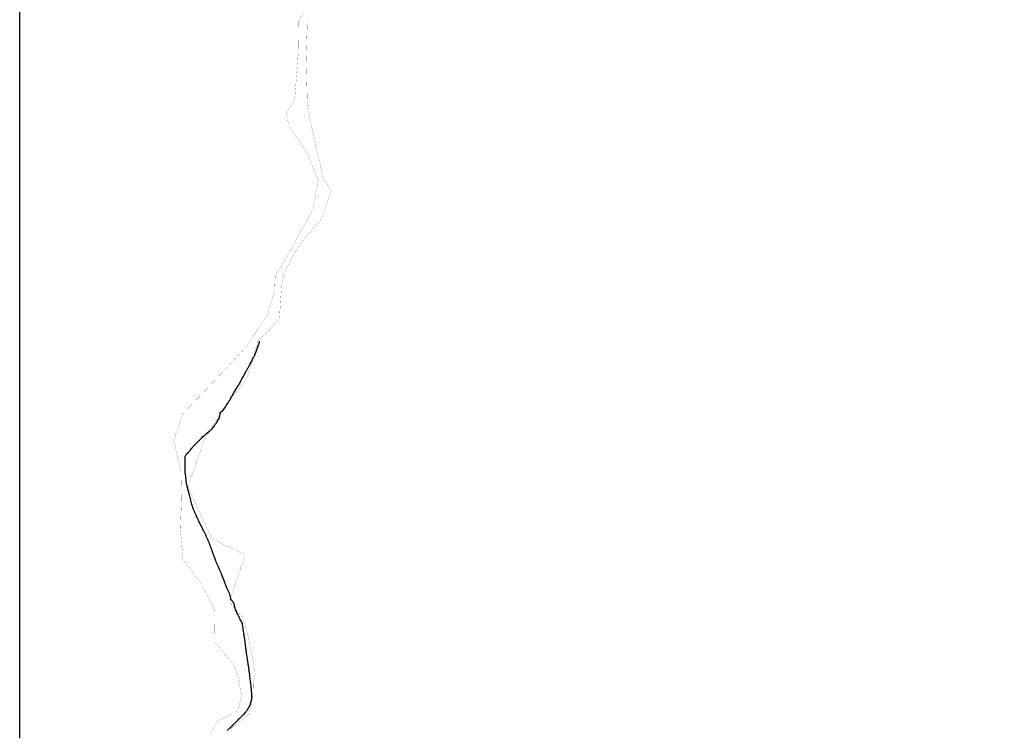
# Model space of a CAD drawing. Header units: millimetres. Extents: x 0 to 796729, y 0 to 9016813.
# Tile 16 of 17: x 768115 to 774199, y 8998703 to 9003092. Entities that reach past the tile are written whole.
import ezdxf

# ---------------------------------------------------------------- set-up
doc = ezdxf.new("R2010")
doc.units = ezdxf.units.MM
doc.layers.add('Faja Marginal', color=190, linetype='Continuous')
doc.layers.add('Leyenda', color=7, linetype='Continuous')
doc.layers.add('RIO', color=7, linetype='Continuous', true_color=0x14c4ff)
picture_1 = doc.add_image_def('image1.ecw', size_in_pixel=(287180, 487828))

msp = doc.modelspace()

# ---------------------------------------------------------------- linework, layer by layer
at = {"layer": 'Faja Marginal', "const_width": 0.8}
for points in [[(769293, 8998683), (769339, 8998761), (769463, 8998824), (769485, 8998913), (769466, 8999031), (769435, 8999113), (769322, 8999247), (769319, 8999447), (769234, 8999611), (769124, 8999761), (769108, 8999943), (769115, 9000132), (769111, 9000306), (769067, 9000492), (769120, 9000655), (769246, 9000786), (769379, 9000925), (769512, 9001069), (769647, 9001273), (769690, 9001418), (769694, 9001514), (769753, 9001605), (769841, 9001765), (769928, 9001924), (769960, 9002103), (769887, 9002276), (769781, 9002430), (769761, 9002515), (769814, 9002598), (769837, 9002891), (769840, 9003086), (769891, 9003176)], [(769893, 9003097), (769885, 9002855), (769892, 9002594), (769899, 9002532), (769912, 9002460), (769945, 9002310), (769992, 9002111), (770039, 9002037), (769982, 9001866), (769857, 9001717), (769804, 9001634), (769751, 9001536), (769733, 9001445), (769720, 9001252), (769656, 9001174), (769590, 9001115), (769566, 9001033), (769543, 9000948), (769510, 9000862), (769364, 9000672), (769252, 9000490), (769155, 9000207), (769302, 8999887), (769507, 8999788), (769411, 8999494), (769495, 8999400), (769524, 8999297), (769561, 8999107), (769570, 8999053), (769558, 8998992), (769556, 8998917), (769534, 8998803), (769430, 8998722), (769359, 8998650)]]:
    msp.add_lwpolyline(points, dxfattribs=at)
at = {"layer": 'Faja Marginal', "color": 190, "lineweight": 13, "const_width": 0.1}
for points in [[(769293, 8998683), (769339, 8998761), (769463, 8998824), (769485, 8998913), (769466, 8999031), (769435, 8999113), (769322, 8999247), (769319, 8999447), (769234, 8999611), (769124, 8999761), (769108, 8999943), (769115, 9000132), (769111, 9000306), (769067, 9000492), (769120, 9000655), (769246, 9000786), (769379, 9000925), (769512, 9001069), (769647, 9001273), (769690, 9001418), (769694, 9001514), (769753, 9001605), (769841, 9001765), (769928, 9001924), (769960, 9002103), (769887, 9002276), (769781, 9002430), (769761, 9002515), (769814, 9002598), (769837, 9002891), (769840, 9003086), (769891, 9003176)], [(769893, 9003097), (769885, 9002855), (769892, 9002594), (769899, 9002532), (769912, 9002460), (769945, 9002310), (769992, 9002111), (770039, 9002037), (769982, 9001866), (769857, 9001717), (769804, 9001634), (769751, 9001536), (769733, 9001445), (769720, 9001252), (769656, 9001174), (769590, 9001115), (769566, 9001033), (769543, 9000948), (769510, 9000862), (769364, 9000672), (769252, 9000490), (769155, 9000207), (769302, 8999887), (769507, 8999788), (769411, 8999494), (769495, 8999400), (769524, 8999297), (769561, 8999107), (769570, 8999053), (769558, 8998992), (769556, 8998917), (769534, 8998803), (769430, 8998722), (769359, 8998650)]]:
    msp.add_lwpolyline(points, dxfattribs=at)
at = {"layer": 'RIO'}
msp.add_polyline3d([(769398.9, 8998702.4, 26.4), (769401.7, 8998705.3, 26.4), (769406.2, 8998709.8, 26.3), (769413.8, 8998717.3, 26.4), (769414, 8998717.5, 26.4), (769414.6, 8998718.1, 26.4), (769414.8, 8998718.3, 26.4), (769421.1, 8998724.5, 26.5), (769421.3, 8998724.7, 26.5), (769424.5, 8998727.9, 26.5), (769429.5, 8998732.7, 26.6), (769430.1, 8998733.3, 26.6), (769430.5, 8998733.7, 26.6), (769435.2, 8998738.2, 26.7), (769436.6, 8998739.6, 26.7), (769438.4, 8998741.5, 27.2), (769438.6, 8998741.6, 27.2), (769446.5, 8998749.4, 27.1), (769450.8, 8998753.7, 27.1), (769451, 8998753.9, 27.1), (769455.9, 8998758.8, 27.2), (769458.6, 8998761.5, 27.2), (769464.5, 8998767.4, 27), (769464.7, 8998767.6, 27), (769465, 8998767.9, 27), (769469.9, 8998772.8, 27), (769475.1, 8998778.1, 27), (769478, 8998780.9, 27), (769481.3, 8998784.2, 27.1), (769481.4, 8998784.3, 27.1), (769482.5, 8998785.3, 27.1), (769483.6, 8998786.5, 27.1), (769491.6, 8998794.4, 27.2), (769491.7, 8998794.6, 27.2), (769492.5, 8998795.3, 27.2), (769500.8, 8998802.8, 27.2), (769501.2, 8998803.3, 27.2), (769507.5, 8998810.2, 27.3), (769510.3, 8998813.9, 27.4), (769510.4, 8998814.1, 27.4), (769514.7, 8998819.8, 27.2), (769516.7, 8998822.6, 27.2), (769516.8, 8998822.7, 27.2), (769517.1, 8998823, 27.2), (769522.2, 8998830, 26.8), (769522.6, 8998830.4, 26.8), (769524, 8998832.9, 26.6), (769524.4, 8998833.6, 26.6), (769528.1, 8998840.2, 26.7), (769529.3, 8998842.2, 26.7), (769530.7, 8998844.9, 26.7), (769532.8, 8998848.6, 26.8), (769533.8, 8998850.4, 26.9), (769536, 8998854.4, 27.5), (769536.1, 8998854.6, 27.5), (769536.3, 8998855.1, 27.5), (769537.9, 8998859, 27.5), (769540.6, 8998865.9, 27.7), (769540.9, 8998866.8, 27.7), (769541.4, 8998868.1, 27.5), (769541.9, 8998869.6, 27.1), (769542.2, 8998870.4, 27.1), (769545.2, 8998879.8, 27.5), (769546.2, 8998884.4, 27.4), (769546.4, 8998885.5, 27.4), (769550.1, 8998901.9, 27.3), (769550.3, 8998903, 27.4), (769550.3, 8998905.5, 27.2), (769550.3, 8998905.9, 27.2), (769550.3, 8998906.3, 27.5), (769550.3, 8998907, 28.8), (769550.3, 8998907.7, 28.2), (769550.3, 8998908.5, 27.3), (769550.3, 8998912, 27.4), (769550.3, 8998929, 27.1), (769550.3, 8998930, 27.1), (769550.2, 8998931.2, 27.1), (769548.1, 8998948.5, 27.1), (769546.9, 8998958.9, 27.2), (769546.8, 8998959.8, 27.2), (769546, 8998966, 27.6), (769546, 8998966.4, 27.6), (769546, 8998966.5, 27.6), (769545.9, 8998966.7, 27.6), (769545.9, 8998967, 27.6), (769545.9, 8998967.1, 27.6), (769545.8, 8998968.4, 27.3), (769545.6, 8998969.6, 27.3), (769544.5, 8998978.7, 27.4), (769543.5, 8998987.4, 27.6), (769543.4, 8998988, 27.5), (769543.4, 8998988.2, 27.5), (769543.1, 8998990.9, 27.5), (769543, 8998991.4, 27.6), (769542.6, 8998994.8, 27.9), (769542.4, 8998996.6, 27.6), (769542.1, 8998999.1, 27.7), (769542, 8999000.4, 27.7), (769541.1, 8999007.7, 27.8), (769540, 8999016.8, 28), (769539.8, 8999018.2, 28), (769538.9, 8999026.2, 28.1), (769538.7, 8999027.9, 28.1), (769537.8, 8999035.4, 28.2), (769537.6, 8999037.2, 28.2), (769536.6, 8999045.6, 28.3), (769536.3, 8999048.1, 28.3), (769535.5, 8999054.7, 28.4), (769535.2, 8999057.2, 28.5), (769535.2, 8999057.7, 28.5), (769535, 8999059, 28.4), (769533.9, 8999065.7, 28.8), (769533.5, 8999068.4, 28.8), (769533.1, 8999070.9, 28.8), (769527.8, 8999105.3, 28.7), (769527.5, 8999107.6, 28.7), (769527.3, 8999109, 28.7), (769527.1, 8999110.3, 28.7), (769523.8, 8999131.5, 28.5), (769523.3, 8999134.7, 28.6), (769523.3, 8999134.7, 28.6), (769521.7, 8999145.3, 28.6), (769516.7, 8999181.9, 28.7), (769516.7, 8999182, 28.7), (769516.7, 8999182.2, 28.8), (769516.7, 8999182.3, 28.8), (769516.6, 8999182.4, 28.7), (769516.1, 8999186.4, 28.4), (769514.7, 8999196.5, 28.6), (769514.7, 8999196.7, 28.6), (769513.6, 8999204.7, 28.5), (769513.3, 8999207, 28.5), (769513.3, 8999207, 28.5), (769512, 8999216.4, 28.6), (769512, 8999216.7, 28.6), (769510.7, 8999226.2, 28.8), (769510.6, 8999226.9, 28.8), (769509.5, 8999235.3, 29), (769508.9, 8999239.3, 28.9), (769508.8, 8999240.2, 29), (769508.5, 8999242.5, 28.9), (769508.1, 8999245.2, 28.8), (769508, 8999246.1, 28.8), (769507.9, 8999246.5, 28.8), (769507.2, 8999252.3, 28.7), (769506.7, 8999255.6, 28.8), (769506.7, 8999255.9, 28.8), (769505.5, 8999264.5, 28.9), (769505.2, 8999266.8, 28.9), (769505.2, 8999266.9, 28.9), (769504, 8999275.7, 29.1), (769504, 8999276, 29.1), (769502.7, 8999285.7, 29), (769502.7, 8999285.9, 29), (769501.4, 8999295.6, 28.9), (769500.1, 8999304.8, 29.1), (769500, 8999305.7, 29.1), (769498.9, 8999313.6, 29.3), (769498.7, 8999314.9, 29.3), (769498.2, 8999317.9, 29.3), (769496.8, 8999326.8, 29.3), (769495.6, 8999334, 29.4), (769495.4, 8999335.4, 29.4), (769494.1, 8999343.2, 29.8), (769493.7, 8999346.1, 29.9), (769492.3, 8999354.8, 30.3), (769491.9, 8999357, 30.7), (769490.9, 8999363.1, 33.4), (769490.6, 8999364.9, 33.7), (769489.2, 8999367.4, 33.9), (769486.2, 8999373, 34.3), (769483.1, 8999378.5, 33.8), (769482, 8999380.6, 33.6), (769475.8, 8999392.3, 32.7), (769473.8, 8999396.2, 32.8), (769471.6, 8999400.3, 32.4), (769470.2, 8999403, 32.3), (769468, 8999408.7, 32.4), (769464.8, 8999417, 32.3), (769463.1, 8999419.1, 32), (769459.3, 8999423.6, 31.4), (769459.1, 8999424.3, 31.5), (769458.8, 8999425.4, 31.6), (769457.5, 8999429.8, 30.7), (769457, 8999431.8, 30.4), (769455.1, 8999435.4, 29.9), (769454.5, 8999436.6, 30), (769454, 8999437.6, 29.9), (769451.3, 8999442.8, 30.8), (769451.2, 8999443, 30.8), (769451.1, 8999443.2, 30.9), (769450.9, 8999443.5, 30.9), (769450.6, 8999444.2, 30.9), (769448.6, 8999448, 30.7), (769444.9, 8999461.1, 31), (769444.5, 8999462.3, 31.2), (769444.1, 8999463.7, 31.3), (769443.6, 8999465.5, 31.3), (769442.9, 8999471.1, 31.2), (769442.3, 8999475.8, 31.2), (769440.1, 8999481.6, 31), (769439.6, 8999482.7, 31), (769439.2, 8999483.8, 30.9), (769438.5, 8999485.6, 31.1), (769434, 8999497, 32.5), (769433.3, 8999497.5, 32.4), (769431, 8999499.3, 31.7), (769425.4, 8999503.8, 31.5), (769424.9, 8999504.2, 31.5), (769423.6, 8999506.8, 31.5), (769422.3, 8999509.5, 31.3), (769421.7, 8999510.7, 31.4), (769421.4, 8999511.2, 31.4), (769420.2, 8999513.8, 31.1), (769418.7, 8999516.7, 31.2), (769415, 8999535.4, 31.7), (769413.2, 8999544.3, 32.2), (769409.1, 8999552.5, 31.6), (769409, 8999552.8, 31.5), (769408.9, 8999553, 31.5), (769404.8, 8999561.3, 30.6), (769402.8, 8999565.5, 30.6), (769401.2, 8999568.7, 31), (769399.6, 8999571.8, 31.2), (769399.6, 8999571.9, 31.3), (769399.5, 8999572.1, 31.5), (769396.6, 8999578, 31.4), (769395.4, 8999581.4, 31.5), (769393.4, 8999586.9, 32.1), (769392.7, 8999588.7, 32.2), (769392.4, 8999589.4, 32.4), (769388.4, 8999600.4, 33.1), (769385.6, 8999608.2, 33.1), (769385, 8999609.9, 33), (769384.7, 8999610.7, 33), (769378.9, 8999626.7, 34.7), (769377.5, 8999630.7, 35), (769377.3, 8999631.2, 35.1), (769377.2, 8999631.5, 35.1), (769377.1, 8999631.8, 35), (769371, 8999646.3, 34.5), (769366.4, 8999657.5, 34.7), (769364, 8999663.4, 34.8), (769361.5, 8999669.2, 34.7), (769356.2, 8999682.2, 34.3), (769353.1, 8999689.5, 33.8), (769352.5, 8999690.9, 33.7), (769349.6, 8999697.5, 33.4), (769348.1, 8999700.8, 34), (769341, 8999716.7, 33.6), (769340.9, 8999716.8, 33.6), (769335.5, 8999729, 34), (769333.8, 8999732.9, 34), (769333.5, 8999733.4, 33.8), (769332.7, 8999735.3, 33.8), (769331.2, 8999738.7, 34.5), (769329.6, 8999742.3, 34.3), (769326.7, 8999750.1, 34.2), (769323, 8999760, 34.5), (769317.7, 8999774.5, 34.3), (769317.4, 8999775.3, 34.8), (769313.9, 8999784.8, 34.7), (769310.8, 8999793.2, 34.1), (769309.4, 8999796.9, 34.1), (769308.2, 8999800, 33.7), (769304, 8999811.3, 33.2), (769299.6, 8999823.4, 33.7), (769297.4, 8999829.4, 34.2), (769296.2, 8999832.6, 35.4), (769294.2, 8999838, 35.4), (769292.1, 8999843.4, 35.3), (769291.6, 8999844.9, 35.5), (769291.5, 8999845.1, 35.4), (769291.4, 8999845.4, 35.4), (769289.5, 8999850.3, 34.5), (769287.8, 8999854.9, 36), (769287.3, 8999856.3, 36.1), (769285, 8999862.2, 35.2), (769283.2, 8999866.8, 35.3), (769282.4, 8999869, 36.4), (769282.3, 8999869.3, 36.5), (769277.2, 8999880.6, 36.1), (769275.4, 8999884.7, 35.4), (769273.7, 8999888.4, 35.3), (769270.1, 8999896.4, 35.6), (769266.6, 8999904.1, 35.9), (769264.2, 8999909.4, 36.7), (769260.1, 8999918.6, 36.1), (769259.3, 8999920.4, 36.9), (769256.3, 8999927.1, 36.9), (769255.4, 8999928.7, 36.9), (769250.6, 8999938, 37), (769247.3, 8999944.1, 36.9), (769241.5, 8999955.3, 37), (769237.4, 8999963.2, 36.5), (769233.8, 8999970.1, 36), (769231.8, 8999973.9, 34), (769230.7, 8999976, 34), (769229.9, 8999977.4, 34), (769228.3, 8999980.5, 35.6), (769227.5, 8999982, 35.9), (769225.3, 8999986.8, 36.8), (769222.8, 8999992.2, 37), (769217, 9000004.5, 37.2), (769215.8, 9000007.1, 37.2), (769213.6, 9000011.7, 37.3), (769212.1, 9000014.9, 37.5), (769209.4, 9000021.1, 37.9), (769204.7, 9000031.5, 38.5), (769203.1, 9000035.2, 38.3), (769197, 9000049, 38.3), (769196.4, 9000050.2, 37.6), (769194.6, 9000054.3, 37.9), (769192.5, 9000059.1, 37.6), (769189.5, 9000067, 37.5), (769186.9, 9000073.7, 37.7), (769184.5, 9000080.1, 37.1), (769183.9, 9000081.7, 37.1), (769182.5, 9000085.5, 38), (769180.5, 9000090.8, 38.1), (769178.1, 9000097.2, 38.1), (769176.3, 9000105.6, 38.5), (769176, 9000106.8, 38.2), (769175.5, 9000109.2, 38.7), (769171.8, 9000126.2, 38.8), (769170.7, 9000131.6, 38.5), (769169.8, 9000134.8, 38.2), (769168.1, 9000141.4, 38.4), (769165.8, 9000149.9, 38.3), (769165, 9000152.8, 38.4), (769164.1, 9000155.9, 37.9), (769163.6, 9000157.8, 37.6), (769161, 9000167.4, 37.2), (769160, 9000171.5, 38.1), (769156.5, 9000184.3, 37.4), (769155.7, 9000187.4, 37.5), (769154.6, 9000191.5, 38.3), (769151.2, 9000203.9, 37.4), (769151.2, 9000204.3, 37.4), (769150.6, 9000207.3, 37.4), (769149.8, 9000211.9, 38.8), (769148.1, 9000222, 37.8), (769146.7, 9000229.8, 37.7), (769146.3, 9000232.2, 38.4), (769144.5, 9000242.6, 38.1), (769143.4, 9000248.7, 37.9), (769142.9, 9000253.4, 37.9), (769141.7, 9000264, 38.2), (769140.9, 9000270.9, 37.8), (769139.5, 9000282.3, 37.3), (769138.6, 9000290.4, 37.2), (769138.4, 9000292, 37.8), (769137.9, 9000296.4, 37.2), (769137.9, 9000301, 36.9), (769137.9, 9000306.7, 37), (769137.9, 9000307.7, 37.1), (769137.9, 9000309.1, 37.1), (769137.9, 9000310.7, 38.1), (769137.8, 9000325.8, 37.7), (769137.8, 9000328.7, 37.8), (769137.8, 9000331.4, 38.4), (769137.8, 9000333.8, 38.5), (769137.7, 9000351.3, 39), (769137.7, 9000352.9, 38), (769137.7, 9000353.2, 38), (769137.7, 9000353.3, 38.1), (769137.7, 9000354.7, 38.8), (769137.9, 9000364.6, 39), (769137.9, 9000366.9, 39.2), (769137.9, 9000368.2, 39.3), (769138, 9000373.9, 39.4), (769138.1, 9000378.7, 39.2), (769138.2, 9000383.9, 38.3), (769138.2, 9000388.8, 38.5), (769138.3, 9000392.3, 38.1), (769138.3, 9000394.4, 37.4), (769138.3, 9000394.7, 37.5), (769142.5, 9000402.9, 39.4), (769143.7, 9000405.4, 39.5), (769146.1, 9000410.3, 39.3), (769151.6, 9000415.8, 39.2), (769153, 9000417.2, 39.2), (769154.9, 9000419.1, 39.1), (769159.3, 9000423.6, 39.4), (769161.8, 9000426.1, 39.2), (769163.9, 9000428.3, 39.3), (769165.9, 9000430.6, 39.2), (769168.6, 9000433.8, 38.9), (769171.9, 9000437.8, 38.7), (769178.3, 9000445.2, 38.9), (769181.8, 9000449.4, 39), (769184.9, 9000453, 39.1), (769192.4, 9000461.9, 39.5), (769194.7, 9000464.6, 39), (769197.1, 9000467.4, 39.7), (769197.9, 9000468.4, 39.7), (769202.8, 9000473.1, 40), (769206.8, 9000477, 39.6), (769209.6, 9000479.7, 39.8), (769213, 9000483, 39.9), (769223.6, 9000493.2, 39.8), (769223.7, 9000493.4, 39.8), (769224.8, 9000494.4, 39.8), (769225.8, 9000495.4, 39.8), (769234, 9000503.5, 39.4), (769239.7, 9000509.1, 39.3), (769240.8, 9000510.2, 38.9), (769245.4, 9000514.8, 39), (769252.7, 9000521.4, 39.3), (769253.8, 9000522.4, 39.3), (769256.6, 9000525, 39.2), (769261, 9000529.1, 39.2), (769264.1, 9000531.9, 39.3), (769270, 9000536.7, 39.7), (769270.4, 9000537, 39.7), (769273.7, 9000539.7, 39.6), (769281.5, 9000546, 39.7), (769281.7, 9000546.2, 39.7), (769284.7, 9000548.7, 39.8), (769288.1, 9000551.7, 39.7), (769291.8, 9000555, 40.1), (769298.5, 9000560.9, 40.7), (769303.3, 9000565.2, 41), (769303.4, 9000565.3, 41), (769303.5, 9000565.4, 41), (769306, 9000568.4, 41.1), (769312.7, 9000576.5, 40.8), (769312.9, 9000576.9, 40.8), (769313.9, 9000578.2, 40.5), (769317.6, 9000583.9, 40.3), (769320.7, 9000588.4, 39.7), (769323, 9000591.9, 39.5), (769323.3, 9000592.4, 39.6), (769325.5, 9000595.7, 40.2), (769330.2, 9000603.1, 40.2), (769339.2, 9000617.1, 39.9), (769340.1, 9000618.5, 40), (769342, 9000621.4, 40.2), (769347.4, 9000629.8, 40.8), (769349, 9000632.2, 41), (769349, 9000632.4, 41), (769349.4, 9000637.1, 40.5), (769349.7, 9000640.1, 39.9), (769350.1, 9000641.7, 39.6), (769350.9, 9000644.5, 39.5), (769351.3, 9000646.4, 39.4), (769352, 9000648.9, 39.5), (769352.4, 9000650.7, 39.7), (769353.1, 9000653.3, 39.8), (769353, 9000656.5, 39.9), (769352.9, 9000659.2, 40.2), (769352.9, 9000659.8, 40.1), (769353.5, 9000662.2, 40.2), (769354.1, 9000664.8, 40.9), (769354.4, 9000666, 41), (769354.5, 9000666.3, 41), (769355.8, 9000668.1, 41.1), (769356, 9000668.4, 41.1), (769359, 9000672.5, 40.6), (769361.8, 9000673.3, 40.4), (769362.3, 9000673.2, 40.4), (769364.3, 9000672.6, 40.3), (769367, 9000673.7, 40), (769368.4, 9000674.3, 40.3), (769370.8, 9000677.9, 40.6), (769371, 9000678.3, 40.8), (769383.8, 9000697.5, 41), (769385.6, 9000700.3, 41.1), (769385.8, 9000700.6, 41), (769389, 9000705.4, 40.9), (769391.7, 9000709.6, 40.8), (769396.5, 9000717.3, 41), (769400.2, 9000723.2, 40.9), (769407.6, 9000735.1, 41), (769412.5, 9000742.8, 40.8), (769416.7, 9000750.3, 40.5), (769418.1, 9000752.7, 40.5), (769426.7, 9000767.8, 40.8), (769427.7, 9000769.6, 40.9), (769427.9, 9000769.9, 40.9), (769427.9, 9000769.9, 40.9), (769437.9, 9000787.5, 41.1), (769437.9, 9000787.6, 41.1), (769438.6, 9000788.7, 41.1), (769440.1, 9000791.2, 41.1), (769447.9, 9000803.8, 41.4), (769448.4, 9000804.6, 41.4), (769448.6, 9000804.8, 41.3), (769448.7, 9000805.1, 41.4), (769456.6, 9000817.7, 41.9), (769458.8, 9000821.3, 42.2), (769459.3, 9000822.1, 41.9), (769460.9, 9000824.6, 41.6), (769464.9, 9000831.1, 41.8), (769466.9, 9000834.3, 42.1), (769469.2, 9000838.5, 42.4), (769469.9, 9000839.8, 41.8), (769470.5, 9000840.9, 41.8), (769478.6, 9000855.7, 42.8), (769480.1, 9000858.4, 42.3), (769482.4, 9000862.6, 42.3), (769488.5, 9000873.8, 41.9), (769495.6, 9000886.7, 42.5), (769497.7, 9000890.4, 42.4), (769507.4, 9000908.2, 42), (769508, 9000909.3, 42), (769509.2, 9000911.5, 41.8), (769517, 9000925.7, 41.8), (769517, 9000925.8, 41.9), (769517.9, 9000927.4, 41.8), (769526.8, 9000943.6, 41.9), (769528, 9000945.8, 41.6), (769528.6, 9000946.9, 41.7), (769536.7, 9000961.6, 42.1), (769537.6, 9000963.3, 42.1), (769542.9, 9000972.9, 42.3), (769545.6, 9000978.2, 42.3), (769547.8, 9000982.6, 42.4), (769548.5, 9000984.1, 42.2), (769554.1, 9000995.2, 41.8), (769554.8, 9000996.6, 42), (769555.9, 9000998.8, 42), (769559.1, 9001005.2, 42), (769563.3, 9001013.6, 42), (769564, 9001014.8, 42.1), (769565, 9001016.9, 42.2), (769567.1, 9001021.1, 42.2), (769569.6, 9001025.9, 42.4), (769570.7, 9001028.1, 42.5), (769572.3, 9001032.4, 42.6), (769572.4, 9001032.7, 42.6), (769572.6, 9001033.3, 42.6), (769579.9, 9001052.2, 42.7), (769580.4, 9001053.7, 42.8), (769582.5, 9001059.1, 43), (769586.7, 9001070.2, 43.5), (769591.6, 9001083.3, 43.7), (769592.5, 9001085.7, 43.7), (769592.9, 9001087.6, 43.7), (769593.4, 9001089.9, 44.3), (769594.1, 9001093.2, 44.1), (769595.9, 9001101.8, 43.7), (769596.5, 9001104.3, 43.3), (769596.8, 9001105.9, 43.5)], dxfattribs=at)

# ---------------------------------------------------------------- pictures from other files: only their frames are drawn
at = {"layer": 'Leyenda'}
image = msp.add_image(picture_1, insert=(768115, 8989659.6), size_in_units=(12167.6, 20668.9), dxfattribs=at)
image.dxf.flags = 7

doc.saveas('drawing.dxf')
